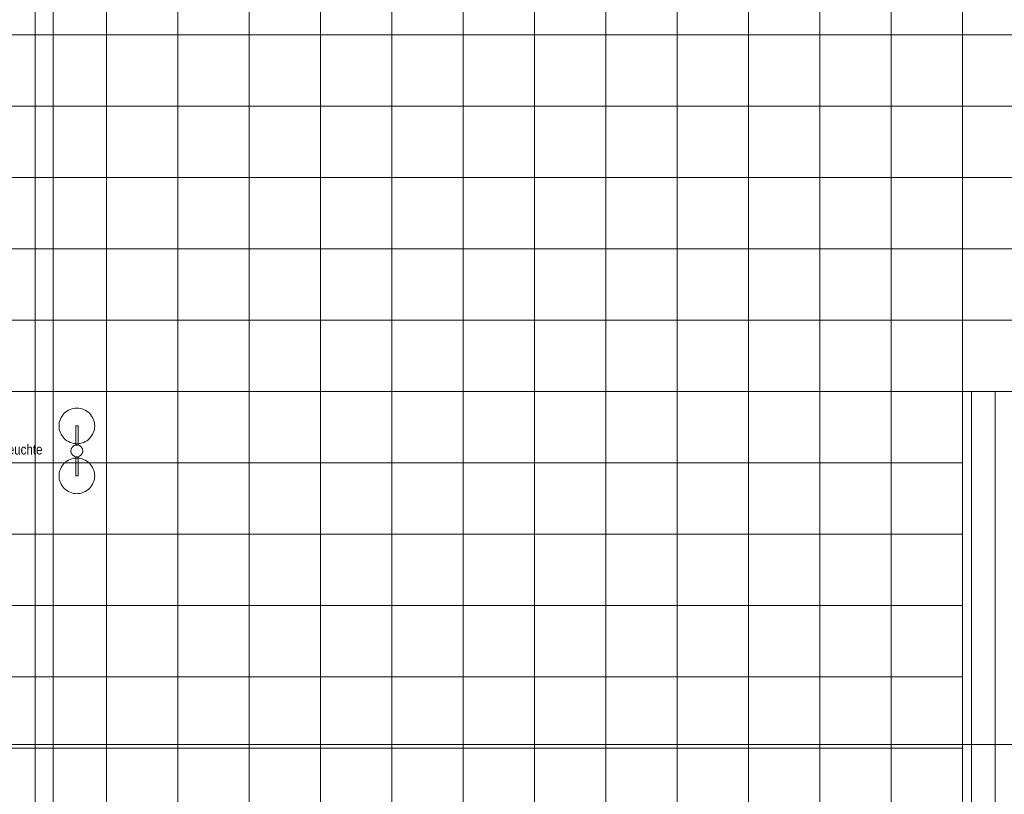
# Model space of a CAD drawing. Extents: x -620 to 3480, y 62 to 1102.
# Tile 20 of 256: x -328 to -162, y 368 to 498. Entities that reach past the tile are written whole.
import ezdxf
from ezdxf.lldxf.tags import DXFTag

# ---------------------------------------------------------------- set-up
doc = ezdxf.new("R2010")
doc.units = 0
doc.layers.get('0').update_dxf_attribs({"lineweight": 13})
doc.layers.add('60- 61 allgemeine Ausstattung- 4 Terrassen', color=7, linetype='Continuous', lineweight=9)
doc.layers.add('70 -71 Achsen- 1 Gebäudeachsen', color=7, linetype='STRICHPUNKT2-A06G9SLK8I', lineweight=18)
doc.styles.get("Standard").update_dxf_attribs({"font": 'ARIALN.TTF'})
tags = doc.linetypes.add('STRICHPUNKT2-A06G9SLK8I', pattern=[12.7, 6.35, -3.175, 0, -3.175]).pattern_tags.tags
tags[10:11] = [DXFTag(74, 4), DXFTag(75, 0), DXFTag(340, '0'), DXFTag(46, 0.0), DXFTag(50, 0.0), DXFTag(44, 0.0), DXFTag(45, 0.0)]
tags[8:9] = [DXFTag(74, 4), DXFTag(75, 0), DXFTag(340, '0'), DXFTag(46, 0.0), DXFTag(50, 0.0), DXFTag(44, 0.0), DXFTag(45, 0.0)]
tags[6:7] = [DXFTag(74, 4), DXFTag(75, 0), DXFTag(340, '0'), DXFTag(46, 0.0), DXFTag(50, 0.0), DXFTag(44, 0.0), DXFTag(45, 0.0)]
tags[4:5] = [DXFTag(74, 4), DXFTag(75, 0), DXFTag(340, '0'), DXFTag(46, 0.0), DXFTag(50, 0.0), DXFTag(44, 0.0), DXFTag(45, 0.0)]

# ---------------------------------------------------------------- blocks, each defined once
blk = doc.blocks.new('Referenz-A06G9SLM8I')
at = {"layer": '60- 61 allgemeine Ausstattung- 4 Terrassen', "color": 0, "lineweight": -2}
for p, q in [((-325.05, 205.5), (-325.05, 588.96)), ((-313.05, 205.5), (-313.05, 588.96)), ((-301.05, 205.5), (-301.05, 588.96)), ((-289.05, 205.5), (-289.05, 588.96)), ((-277.05, 205.5), (-277.05, 588.96)), ((-265.05, 205.5), (-265.05, 588.96)), ((-253.05, 205.5), (-253.05, 588.96)), ((-241.05, 205.5), (-241.05, 588.96)), ((-229.05, 205.5), (-229.05, 588.96)), ((-217.05, 205.5), (-217.05, 588.96)), ((-205.05, 205.5), (-205.05, 588.96)), ((-193.05, 205.5), (-193.05, 588.96)), ((-181.05, 205.5), (-181.05, 588.96)), ((-169.05, 435.3), (-169.05, 588.96)), ((-426, 495.3), (13.4, 495.3)), ((-426, 483.3), (13.4, 483.3)), ((-426, 471.3), (13.4, 471.3)), ((-426, 459.3), (13.4, 459.3)), ((-426, 447.3), (13.4, 447.3)), ((-426, 435.3), (13.4, 435.3)), ((-169.05, 435.3), (-49.05, 435.3)), ((-169.05, 255.3), (-169.05, 435.3)), ((-167.58, 255.3), (-167.58, 435.3)), ((-163.58, 255.3), (-163.58, 435.3)), ((-319.2, 432.28), (-318.92, 432.38)), ((-318.92, 432.38), (-318.64, 432.45)), ((-318.64, 432.45), (-318.35, 432.49)), ((-318.35, 432.49), (-318.05, 432.5)), ((-318.05, 432.5), (-317.76, 432.49)), ((-317.76, 432.49), (-317.47, 432.45)), ((-317.47, 432.45), (-317.18, 432.38)), ((-317.18, 432.38), (-316.91, 432.28)), ((-320.92, 430.38), (-320.83, 430.65)), ((-320.83, 430.65), (-320.7, 430.92)), ((-320.7, 430.92), (-320.55, 431.17)), ((-320.55, 431.17), (-320.37, 431.41)), ((-320.37, 431.41), (-320.18, 431.63)), ((-320.18, 431.63), (-319.96, 431.82)), ((-319.96, 431.82), (-319.72, 432)), ((-319.72, 432), (-319.47, 432.15)), ((-319.47, 432.15), (-319.2, 432.28)), ((-316.91, 432.28), (-316.64, 432.15)), ((-316.64, 432.15), (-316.39, 432)), ((-316.39, 432), (-316.15, 431.82)), ((-316.15, 431.82), (-315.93, 431.63)), ((-315.93, 431.63), (-315.74, 431.41)), ((-315.74, 431.41), (-315.56, 431.17)), ((-315.56, 431.17), (-315.41, 430.92)), ((-315.41, 430.92), (-315.28, 430.65)), ((-315.28, 430.65), (-315.18, 430.38)), ((-321.05, 429.5), (-321.04, 429.8)), ((-321.04, 429.21), (-321.05, 429.5)), ((-321.04, 429.8), (-321, 430.09)), ((-321, 428.92), (-321.04, 429.21)), ((-321, 430.09), (-320.92, 430.38)), ((-318.25, 429.5), (-317.85, 429.5)), ((-318.25, 426.28), (-318.25, 429.5)), ((-317.85, 429.5), (-317.85, 426.28)), ((-315.18, 430.38), (-315.11, 430.09)), ((-315.11, 430.09), (-315.07, 429.8)), ((-315.07, 429.21), (-315.11, 428.92)), ((-315.07, 429.8), (-315.05, 429.5)), ((-315.05, 429.5), (-315.07, 429.21)), ((-320.92, 428.63), (-321, 428.92)), ((-320.83, 428.36), (-320.92, 428.63)), ((-320.7, 428.09), (-320.83, 428.36)), ((-320.55, 427.84), (-320.7, 428.09)), ((-320.37, 427.6), (-320.55, 427.84)), ((-320.18, 427.38), (-320.37, 427.6)), ((-319.96, 427.19), (-320.18, 427.38)), ((-315.93, 427.38), (-316.15, 427.19)), ((-315.74, 427.6), (-315.93, 427.38)), ((-315.56, 427.84), (-315.74, 427.6)), ((-315.41, 428.09), (-315.56, 427.84)), ((-315.28, 428.36), (-315.41, 428.09)), ((-315.18, 428.63), (-315.28, 428.36)), ((-315.11, 428.92), (-315.18, 428.63)), ((-319.72, 427.01), (-319.96, 427.19)), ((-319.47, 426.86), (-319.72, 427.01)), ((-319.2, 426.73), (-319.47, 426.86)), ((-318.92, 426.63), (-319.2, 426.73)), ((-319, 425.64), (-318.96, 425.73)), ((-318.96, 425.73), (-318.91, 425.82)), ((-318.64, 426.56), (-318.92, 426.63)), ((-318.91, 425.82), (-318.86, 425.9)), ((-318.86, 425.9), (-318.8, 425.97)), ((-318.8, 425.97), (-318.73, 426.04)), ((-318.73, 426.04), (-318.65, 426.11)), ((-318.65, 426.11), (-318.57, 426.16)), ((-318.35, 426.52), (-318.64, 426.56)), ((-318.57, 426.16), (-318.48, 426.21)), ((-318.48, 426.21), (-318.39, 426.24)), ((-318.39, 426.24), (-318.3, 426.27)), ((-318.05, 426.5), (-318.35, 426.52)), ((-318.3, 426.27), (-318.2, 426.29)), ((-317.85, 426.28), (-318.25, 426.28)), ((-318.2, 426.29), (-318.11, 426.3)), ((-318.11, 426.3), (-318.01, 426.3)), ((-317.76, 426.52), (-318.05, 426.5)), ((-318.01, 426.3), (-317.91, 426.29)), ((-317.91, 426.29), (-317.81, 426.27)), ((-317.81, 426.27), (-317.72, 426.25)), ((-317.47, 426.56), (-317.76, 426.52)), ((-317.72, 426.25), (-317.63, 426.21)), ((-317.63, 426.21), (-317.54, 426.16)), ((-317.54, 426.16), (-317.46, 426.11)), ((-317.18, 426.63), (-317.47, 426.56)), ((-317.46, 426.11), (-317.38, 426.05)), ((-317.38, 426.05), (-317.31, 425.98)), ((-317.31, 425.98), (-317.25, 425.9)), ((-317.25, 425.9), (-317.2, 425.82)), ((-317.2, 425.82), (-317.15, 425.73)), ((-316.91, 426.73), (-317.18, 426.63)), ((-317.15, 425.73), (-317.11, 425.64)), ((-316.64, 426.86), (-316.91, 426.73)), ((-316.39, 427.01), (-316.64, 426.86)), ((-316.15, 427.19), (-316.39, 427.01)), ((-319.05, 425.35), (-319.04, 425.45)), ((-319.05, 425.25), (-319.05, 425.35)), ((-319.04, 425.15), (-319.05, 425.25)), ((-319.04, 425.45), (-319.02, 425.54)), ((-319.02, 425.06), (-319.04, 425.15)), ((-319.02, 425.54), (-319, 425.64)), ((-318.99, 424.96), (-319.02, 425.06)), ((-318.96, 424.87), (-318.99, 424.96)), ((-318.91, 424.79), (-318.96, 424.87)), ((-318.92, 423.98), (-318.64, 424.05)), ((-318.86, 424.71), (-318.91, 424.79)), ((-318.79, 424.63), (-318.86, 424.71)), ((-318.72, 424.56), (-318.79, 424.63)), ((-318.65, 424.5), (-318.72, 424.56)), ((-318.57, 424.45), (-318.65, 424.5)), ((-318.64, 424.05), (-318.35, 424.09)), ((-318.48, 424.4), (-318.57, 424.45)), ((-318.39, 424.36), (-318.48, 424.4)), ((-318.29, 424.33), (-318.39, 424.36)), ((-318.35, 424.09), (-318.05, 424.1)), ((-318.2, 424.31), (-318.29, 424.33)), ((-318.25, 424.32), (-317.85, 424.32)), ((-318.25, 421.1), (-318.25, 424.32)), ((-318.1, 424.31), (-318.2, 424.31)), ((-318, 424.31), (-318.1, 424.31)), ((-318.05, 424.1), (-317.76, 424.09)), ((-317.9, 424.32), (-318, 424.31)), ((-317.81, 424.33), (-317.9, 424.32)), ((-317.85, 424.32), (-317.85, 421.1)), ((-317.71, 424.36), (-317.81, 424.33)), ((-317.76, 424.09), (-317.47, 424.05)), ((-317.62, 424.4), (-317.71, 424.36)), ((-317.54, 424.45), (-317.62, 424.4)), ((-317.46, 424.5), (-317.54, 424.45)), ((-317.47, 424.05), (-317.18, 423.98)), ((-317.38, 424.57), (-317.46, 424.5)), ((-317.31, 424.63), (-317.38, 424.57)), ((-317.25, 424.71), (-317.31, 424.63)), ((-317.2, 424.79), (-317.25, 424.71)), ((-317.15, 424.88), (-317.2, 424.79)), ((-317.11, 424.97), (-317.15, 424.88)), ((-317.11, 425.64), (-317.08, 425.55)), ((-317.08, 425.06), (-317.11, 424.97)), ((-317.08, 425.55), (-317.07, 425.45)), ((-317.06, 425.16), (-317.08, 425.06)), ((-317.07, 425.45), (-317.06, 425.36)), ((-317.06, 425.36), (-317.06, 425.26)), ((-317.06, 425.26), (-317.06, 425.16)), ((-426, 423.3), (-169.05, 423.3)), ((-320.83, 422.25), (-320.7, 422.52)), ((-320.7, 422.52), (-320.55, 422.77)), ((-320.55, 422.77), (-320.37, 423.01)), ((-320.37, 423.01), (-320.18, 423.23)), ((-320.18, 423.23), (-319.96, 423.42)), ((-319.96, 423.42), (-319.72, 423.6)), ((-319.72, 423.6), (-319.47, 423.75)), ((-319.47, 423.75), (-319.2, 423.88)), ((-319.2, 423.88), (-318.92, 423.98)), ((-317.18, 423.98), (-316.91, 423.88)), ((-316.91, 423.88), (-316.64, 423.75)), ((-316.64, 423.75), (-316.39, 423.6)), ((-316.39, 423.6), (-316.15, 423.42)), ((-316.15, 423.42), (-315.93, 423.23)), ((-315.93, 423.23), (-315.74, 423.01)), ((-315.74, 423.01), (-315.56, 422.77)), ((-315.56, 422.77), (-315.41, 422.52)), ((-315.41, 422.52), (-315.28, 422.25)), ((-321.05, 421.1), (-321.04, 421.4)), ((-321.04, 420.81), (-321.05, 421.1)), ((-321.04, 421.4), (-321, 421.69)), ((-321, 420.52), (-321.04, 420.81)), ((-321, 421.69), (-320.92, 421.98)), ((-320.92, 421.98), (-320.83, 422.25)), ((-317.85, 421.1), (-318.25, 421.1)), ((-315.28, 422.25), (-315.18, 421.98)), ((-315.18, 421.98), (-315.11, 421.69)), ((-315.11, 421.69), (-315.07, 421.4)), ((-315.07, 420.81), (-315.11, 420.52)), ((-315.07, 421.4), (-315.05, 421.1)), ((-315.05, 421.1), (-315.07, 420.81)), ((-320.92, 420.23), (-321, 420.52)), ((-320.83, 419.96), (-320.92, 420.23)), ((-320.7, 419.69), (-320.83, 419.96)), ((-320.55, 419.44), (-320.7, 419.69)), ((-320.37, 419.2), (-320.55, 419.44)), ((-320.18, 418.98), (-320.37, 419.2)), ((-315.74, 419.2), (-315.93, 418.98)), ((-315.56, 419.44), (-315.74, 419.2)), ((-315.41, 419.69), (-315.56, 419.44)), ((-315.28, 419.96), (-315.41, 419.69)), ((-315.18, 420.23), (-315.28, 419.96)), ((-315.11, 420.52), (-315.18, 420.23)), ((-319.96, 418.79), (-320.18, 418.98)), ((-319.72, 418.61), (-319.96, 418.79)), ((-319.47, 418.46), (-319.72, 418.61)), ((-319.2, 418.33), (-319.47, 418.46)), ((-318.92, 418.23), (-319.2, 418.33)), ((-318.64, 418.16), (-318.92, 418.23)), ((-318.35, 418.12), (-318.64, 418.16)), ((-318.05, 418.1), (-318.35, 418.12)), ((-317.76, 418.12), (-318.05, 418.1)), ((-317.47, 418.16), (-317.76, 418.12)), ((-317.18, 418.23), (-317.47, 418.16)), ((-316.91, 418.33), (-317.18, 418.23)), ((-316.64, 418.46), (-316.91, 418.33)), ((-316.39, 418.61), (-316.64, 418.46)), ((-316.15, 418.79), (-316.39, 418.61)), ((-315.93, 418.98), (-316.15, 418.79)), ((-426, 411.3), (-169.05, 411.3)), ((-426, 399.3), (-169.05, 399.3)), ((-426, 387.3), (-169.05, 387.3)), ((-426, 375.3), (-169.05, 375.3))]:
    blk.add_line(p, q, dxfattribs=at)
at = {"layer": '70 -71 Achsen- 1 Gebäudeachsen', "color": 0, "linetype": 'STRICHPUNKT2-A06G9SLK8I', "lineweight": -2, "ltscale": 0.13}
for p, q in [((-322.03, 1075.82), (-322.03, 76.38)), ((-554.53, 375.88), (92.91, 375.88))]:
    blk.add_line(p, q, dxfattribs=at)
at = {"layer": '60- 61 allgemeine Ausstattung- 4 Terrassen', "color": 0, "linetype": 'Continuous', "lineweight": -2, "ltscale": 0.13, "insert": (-334.33, 426.39), "char_height": 1.7, "attachment_point": 1}
blk.add_mtext('{\\fArial Narrow;Mastleuchte}', dxfattribs=at)

msp = doc.modelspace()

# ---------------------------------------------------------------- block references
at = {"color": 8, "lineweight": 13, "ltscale": 0.13, "true_color": 0x808080}
msp.add_blockref('Referenz-A06G9SLM8I', (0, 0), dxfattribs=at)

doc.saveas('drawing.dxf')
